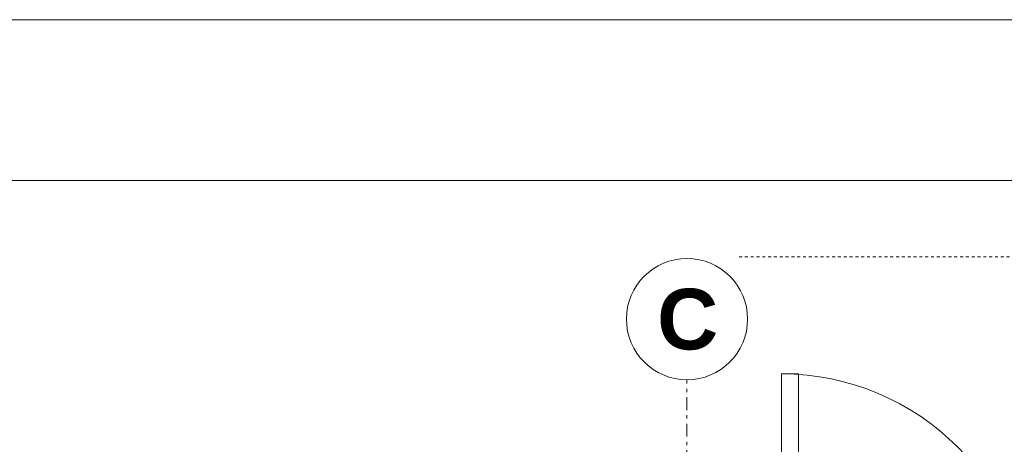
# Model space of a CAD drawing. Extents: x 100 to 2982, y 37 to 2050.
# Tile 115 of 130: x 1422 to 1829, y 1875 to 2050. Entities that reach past the tile are written whole.
import ezdxf
from ezdxf.xclip import XClip

# ---------------------------------------------------------------- set-up
doc = ezdxf.new("R2010")
doc.units = 0
doc.header["$MEASUREMENT"] = 0
doc.header["$XCLIPFRAME"] = 0
doc.linetypes.add('Przerywana krótka', pattern=[12, 6, -6])
doc.linetypes.add('Przerywana podwójnie', pattern=[54.680554, 26.458333, -10.583333, 7.055556, -10.583333])
for name, color, linetype in [('299-A Wymiary Opisy', 7, 'Continuous'), ('410-K Osie', 7, 'Continuous'), ('810-G Ogólne', 7, 'Continuous'), ('820-G Rysunki Obrazki', 7, 'Continuous'), ('Drzwi ARCHICAD', 7, 'Continuous'), ('OPIS_NPS_OKRĄG', 7, 'Continuous')]:
    doc.layers.add(name, color=color, linetype=linetype)
doc.styles.add('STYL_AUTOMATYCZNY_2', font='arial.ttf')

# ---------------------------------------------------------------- blocks, each defined once
blk = doc.blocks.new('Rysunek_1_1', base_point=(-18316.35, -206.53))
at = {"layer": '299-A Wymiary Opisy', "color": 85, "linetype": 'Continuous', "lineweight": 13, "ltscale": 0.2}
blk.add_line((619.8, 1983.69), (2180.8, 1983.69), dxfattribs=at)
at = {"layer": '410-K Osie', "color": 101, "linetype": 'Przerywana podwójnie', "lineweight": 5, "ltscale": 0.2}
blk.add_line((1697.8, 1801.51), (1697.8, 1901.51), dxfattribs=at)
blk.add_line((1697.8, 1801.51), (1697.8, 1901.51), dxfattribs=at)
at = {"layer": '410-K Osie', "color": 101, "linetype": 'Continuous', "lineweight": 5, "ltscale": 0.2}
blk.add_circle((1697.8, 1926.51), 25, dxfattribs=at)
blk.add_circle((1697.8, 1926.51), 25, dxfattribs=at)
at = {"layer": 'Drzwi ARCHICAD', "color": 3, "linetype": 'Continuous', "lineweight": 13, "ltscale": 0.2}
for p, q in [((1736.85, 1903.91), (1736.85, 1801.51)), ((1743.85, 1903.91), (1736.85, 1903.91)), ((1743.85, 1801.51), (1743.85, 1903.91))]:
    blk.add_line(p, q, dxfattribs=at)
blk.add_arc((1736.85, 1801.51), 102.4, 0, 90, dxfattribs=at)
at = {"layer": 'OPIS_NPS_OKRĄG', "color": 78, "linetype": 'Przerywana krótka', "lineweight": 13, "ltscale": 0.2}
blk.add_line((1719.3, 1952.21), (2134.3, 1952.21), dxfattribs=at)
at = {"layer": '410-K Osie', "color": 101, "linetype": 'Continuous', "lineweight": 5, "insert": (1685.46, 1939.01), "char_height": 25, "attachment_point": 1, "style": 'STYL_AUTOMATYCZNY_2'}
blk.add_mtext('\\A1;{\\pql;\\pt0;\\fArial|b1|i0|c238|p38;C}', dxfattribs=at)
blk.add_mtext('\\A1;{\\pql;\\pt0;\\fArial|b1|i0|c238|p38;C}', dxfattribs=at)

msp = doc.modelspace()

# ---------------------------------------------------------------- linework, layer by layer
at = {"layer": '810-G Ogólne', "color": 141, "linetype": 'Continuous', "lineweight": 20, "ltscale": 0.2}
msp.add_lwpolyline([(100, 2050), (2920, 2050), (2920, 50), (100, 50)], close=True, dxfattribs=at)

# ---------------------------------------------------------------- next in the draw order: block references
at = {"layer": '820-G Rysunki Obrazki', "color": 65, "linetype": 'Continuous', "lineweight": 13, "ltscale": 0.2}
ref = msp.add_blockref('Rysunek_1_1', (-18316.35, -206.53), dxfattribs=at)
XClip(ref).set_block_clipping_path([(244.527027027, 75.2081975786), (2570.9054054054, 2024.1891891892)])

doc.saveas('drawing.dxf')
